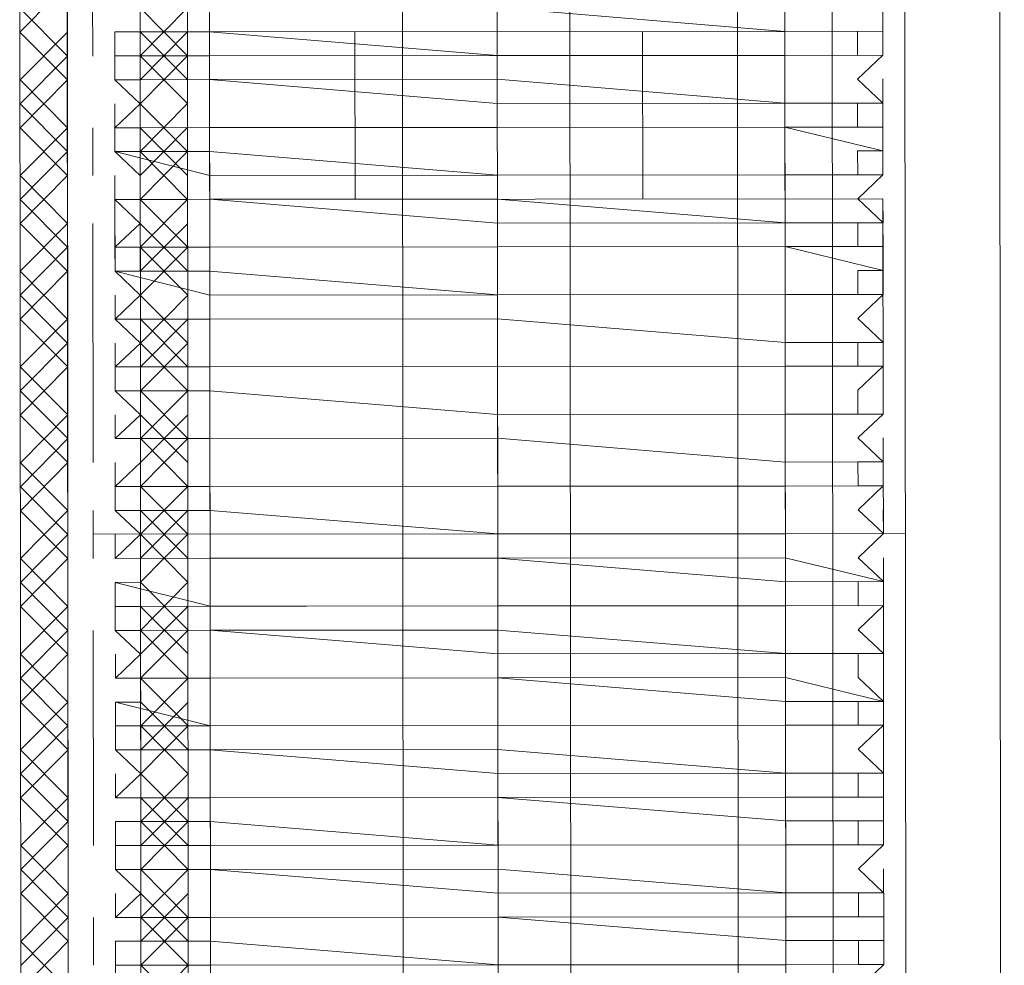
# Model space of a CAD drawing. Header units: inches. Extents: x -5850 to 5646, y 8947 to 13007.
# Tile 105 of 256: x -4096 to -4078, y 10572 to 10589. Entities that reach past the tile are written whole.
import ezdxf

# ---------------------------------------------------------------- set-up
doc = ezdxf.new("R2010")
doc.units = ezdxf.units.IN
doc.header["$MEASUREMENT"] = 0
doc.layers.add('at_Entity', color=7, linetype='Continuous')

msp = doc.modelspace()

# ---------------------------------------------------------------- linework, layer by layer
at = {"layer": 'at_Entity', "color": 7, "lineweight": 20}
for p, q in [((-4082.906, 10561.097), (-4083.653, 11398.29)), ((-4079.025, 11398.294), (-4078.223, 10500.273)), ((-4092.218, 10561.089), (-4092.903, 11328.164)), ((-4082.015, 10500.27), (-4082.754, 11328.173)), ((-4095.569, 10566.154), (-4095.593, 10594.031)), ((-4092.613, 10566.157), (-4092.638, 10594.034)), ((-4092.223, 10566.157), (-4092.248, 10594.034)), ((-4088.821, 10566.161), (-4088.846, 10594.037)), ((-4085.866, 10566.163), (-4085.89, 10594.04)), ((-4082.074, 10566.167), (-4082.099, 10594.043)), ((-4094.733, 10567.421), (-4094.756, 10593.19)), ((-4093.474, 10593.191), (-4093.451, 10567.422)), ((-4081.238, 10567.433), (-4081.261, 10593.202)), ((-4079.979, 10593.203), (-4079.956, 10567.434)), ((-4094.733, 10567.421), (-4094.756, 10592.766)), ((-4093.451, 10567.422), (-4093.473, 10592.767)), ((-4093.47, 10589.388), (-4093.47, 10588.964)), ((-4087.169, 10589.393), (-4082.094, 10588.974)), ((-4080.365, 10588.976), (-4080.366, 10589.399)), ((-4093.916, 10588.964), (-4092.243, 10588.965)), ((-4093.916, 10588.964), (-4093.916, 10588.54)), ((-4093.47, 10588.964), (-4093.916, 10588.964)), ((-4082.094, 10588.974), (-4092.243, 10588.965)), ((-4092.243, 10588.965), (-4092.222, 10565.31)), ((-4092.243, 10588.965), (-4087.168, 10588.546)), ((-4089.678, 10588.967), (-4089.675, 10586.012)), ((-4084.603, 10588.972), (-4084.601, 10586.016)), ((-4082.094, 10588.974), (-4080.365, 10588.976)), ((-4082.094, 10588.974), (-4082.073, 10565.319)), ((-4080.811, 10588.975), (-4080.365, 10588.976)), ((-4080.811, 10588.551), (-4080.811, 10588.975)), ((-4080.365, 10588.552), (-4080.365, 10588.976)), ((-4093.916, 10588.54), (-4092.243, 10588.541)), ((-4093.915, 10588.121), (-4093.916, 10588.54)), ((-4093.916, 10588.54), (-4093.47, 10588.54)), ((-4093.47, 10588.54), (-4093.469, 10588.122)), ((-4087.168, 10588.546), (-4092.243, 10588.541)), ((-4087.168, 10588.546), (-4082.094, 10588.55)), ((-4082.094, 10588.55), (-4087.168, 10588.546)), ((-4082.094, 10588.55), (-4080.365, 10588.552)), ((-4080.365, 10588.552), (-4082.094, 10588.55)), ((-4080.365, 10588.552), (-4080.811, 10588.551)), ((-4080.811, 10588.133), (-4080.365, 10588.552)), ((-4093.915, 10588.121), (-4092.242, 10588.123)), ((-4092.242, 10588.123), (-4093.915, 10588.121)), ((-4093.469, 10588.122), (-4093.915, 10588.121)), ((-4093.915, 10588.121), (-4093.469, 10587.698)), ((-4087.168, 10588.128), (-4092.242, 10588.123)), ((-4092.242, 10588.123), (-4087.167, 10587.704)), ((-4087.168, 10588.128), (-4082.093, 10587.708)), ((-4080.364, 10587.71), (-4080.811, 10588.133)), ((-4080.364, 10587.71), (-4080.365, 10588.134)), ((-4093.915, 10587.274), (-4093.915, 10587.698)), ((-4093.469, 10587.698), (-4093.915, 10587.274)), ((-4082.093, 10587.708), (-4087.167, 10587.704)), ((-4082.093, 10587.708), (-4080.364, 10587.71)), ((-4080.364, 10587.71), (-4082.093, 10587.708)), ((-4080.81, 10587.709), (-4080.364, 10587.71)), ((-4080.81, 10587.286), (-4080.81, 10587.709)), ((-4093.915, 10587.274), (-4092.242, 10587.275)), ((-4092.242, 10587.275), (-4093.915, 10587.274)), ((-4093.914, 10586.856), (-4093.915, 10587.274)), ((-4093.915, 10587.274), (-4093.468, 10587.274)), ((-4093.468, 10587.274), (-4093.468, 10586.856)), ((-4092.242, 10587.275), (-4087.167, 10587.28)), ((-4087.167, 10587.28), (-4092.242, 10587.275)), ((-4087.167, 10587.28), (-4082.092, 10587.284)), ((-4082.092, 10587.284), (-4087.167, 10587.28)), ((-4080.364, 10587.286), (-4082.092, 10587.284)), ((-4082.092, 10587.284), (-4080.363, 10586.868)), ((-4080.364, 10587.286), (-4080.81, 10587.286)), ((-4080.363, 10586.868), (-4080.364, 10587.286)), ((-4092.241, 10586.857), (-4093.914, 10586.856)), ((-4093.914, 10586.856), (-4092.241, 10586.433)), ((-4093.468, 10586.856), (-4093.914, 10586.856)), ((-4093.914, 10586.856), (-4093.468, 10586.432)), ((-4092.241, 10586.857), (-4087.166, 10586.438)), ((-4080.81, 10586.867), (-4080.363, 10586.868)), ((-4080.809, 10586.444), (-4080.81, 10586.867)), ((-4080.363, 10586.444), (-4080.363, 10586.868)), ((-4093.913, 10586.008), (-4093.914, 10586.432)), ((-4093.468, 10586.432), (-4093.467, 10586.008)), ((-4087.166, 10586.438), (-4092.241, 10586.433)), ((-4087.166, 10586.438), (-4082.092, 10586.442)), ((-4082.092, 10586.442), (-4087.166, 10586.438)), ((-4082.092, 10586.442), (-4080.363, 10586.444)), ((-4080.363, 10586.444), (-4082.092, 10586.442)), ((-4080.363, 10586.444), (-4080.809, 10586.444)), ((-4080.809, 10586.02), (-4080.363, 10586.444)), ((-4093.913, 10586.008), (-4092.24, 10586.01)), ((-4092.24, 10586.01), (-4093.913, 10586.008)), ((-4093.913, 10586.008), (-4092.631, 10586.009)), ((-4093.913, 10586.008), (-4093.912, 10584.742)), ((-4093.467, 10586.008), (-4093.913, 10586.008)), ((-4093.913, 10586.008), (-4093.467, 10585.585)), ((-4080.363, 10586.02), (-4092.631, 10586.009)), ((-4087.166, 10586.014), (-4092.24, 10586.01)), ((-4092.24, 10586.01), (-4087.166, 10585.59)), ((-4087.166, 10586.014), (-4082.091, 10585.595)), ((-4080.362, 10585.596), (-4080.809, 10586.02)), ((-4080.363, 10586.02), (-4080.362, 10584.754)), ((-4080.362, 10585.596), (-4080.363, 10586.02)), ((-4093.467, 10585.585), (-4093.913, 10585.166)), ((-4093.913, 10585.166), (-4093.913, 10585.584)), ((-4082.091, 10585.595), (-4087.166, 10585.59)), ((-4082.091, 10585.595), (-4080.362, 10585.596)), ((-4080.362, 10585.596), (-4082.091, 10585.595)), ((-4080.808, 10585.178), (-4080.808, 10585.596)), ((-4080.808, 10585.596), (-4080.362, 10585.596)), ((-4093.913, 10585.166), (-4092.24, 10585.167)), ((-4092.24, 10585.167), (-4093.913, 10585.166)), ((-4093.912, 10584.742), (-4093.913, 10585.166)), ((-4093.913, 10585.166), (-4093.467, 10585.166)), ((-4093.467, 10585.166), (-4093.466, 10584.743)), ((-4092.24, 10585.167), (-4087.165, 10585.172)), ((-4087.165, 10585.172), (-4092.24, 10585.167)), ((-4087.165, 10585.172), (-4082.091, 10585.177)), ((-4082.091, 10585.177), (-4087.165, 10585.172)), ((-4080.362, 10585.178), (-4082.091, 10585.177)), ((-4082.091, 10585.177), (-4080.362, 10584.754)), ((-4080.362, 10585.178), (-4080.808, 10585.178)), ((-4080.362, 10584.754), (-4080.362, 10585.178)), ((-4092.239, 10584.744), (-4093.912, 10584.742)), ((-4093.466, 10584.743), (-4093.912, 10584.742)), ((-4093.912, 10584.742), (-4092.239, 10584.32)), ((-4093.912, 10584.742), (-4093.466, 10584.319)), ((-4092.239, 10584.744), (-4087.164, 10584.324)), ((-4080.807, 10584.33), (-4080.808, 10584.754)), ((-4080.808, 10584.754), (-4080.362, 10584.754)), ((-4080.361, 10584.33), (-4080.362, 10584.754)), ((-4093.911, 10583.895), (-4093.912, 10584.318)), ((-4093.466, 10584.319), (-4093.911, 10583.895)), ((-4087.164, 10584.324), (-4092.239, 10584.32)), ((-4087.164, 10584.324), (-4082.09, 10584.329)), ((-4082.09, 10584.329), (-4087.164, 10584.324)), ((-4082.09, 10584.329), (-4080.361, 10584.33)), ((-4080.361, 10584.33), (-4082.09, 10584.329)), ((-4080.361, 10584.33), (-4080.807, 10584.33)), ((-4080.807, 10583.906), (-4080.361, 10584.33)), ((-4093.911, 10583.895), (-4092.239, 10583.896)), ((-4092.239, 10583.896), (-4093.911, 10583.895)), ((-4093.911, 10583.895), (-4093.465, 10583.471)), ((-4092.239, 10583.896), (-4087.164, 10583.901)), ((-4087.164, 10583.901), (-4092.239, 10583.896)), ((-4087.164, 10583.901), (-4082.089, 10583.481)), ((-4082.089, 10583.481), (-4087.164, 10583.901)), ((-4080.36, 10583.483), (-4080.807, 10583.906)), ((-4080.36, 10583.483), (-4080.361, 10583.907)), ((-4093.911, 10583.053), (-4093.911, 10583.471)), ((-4093.465, 10583.471), (-4093.911, 10583.053)), ((-4082.089, 10583.481), (-4080.36, 10583.483)), ((-4080.36, 10583.483), (-4082.089, 10583.481)), ((-4080.807, 10583.482), (-4080.36, 10583.483)), ((-4080.806, 10583.064), (-4080.807, 10583.482)), ((-4080.36, 10583.065), (-4080.36, 10583.483)), ((-4093.911, 10583.053), (-4092.238, 10583.054)), ((-4092.238, 10583.054), (-4093.911, 10583.053)), ((-4093.911, 10583.053), (-4093.465, 10583.053)), ((-4093.465, 10583.053), (-4093.464, 10582.629)), ((-4092.238, 10583.054), (-4087.163, 10583.059)), ((-4092.238, 10583.054), (-4087.163, 10583.059)), ((-4087.163, 10583.059), (-4082.089, 10583.063)), ((-4082.089, 10583.063), (-4087.163, 10583.059)), ((-4082.089, 10583.063), (-4080.36, 10583.065)), ((-4080.36, 10583.065), (-4082.089, 10583.063)), ((-4080.36, 10583.065), (-4080.806, 10583.064)), ((-4080.806, 10582.64), (-4080.36, 10583.065)), ((-4093.91, 10582.629), (-4093.911, 10583.053)), ((-4093.91, 10582.629), (-4092.237, 10582.63)), ((-4092.237, 10582.63), (-4093.91, 10582.629)), ((-4093.464, 10582.629), (-4093.91, 10582.629)), ((-4093.91, 10582.629), (-4093.464, 10582.205)), ((-4092.237, 10582.63), (-4087.163, 10582.211)), ((-4087.163, 10582.211), (-4092.237, 10582.63)), ((-4080.805, 10582.217), (-4080.806, 10582.64)), ((-4080.359, 10582.217), (-4080.36, 10582.641)), ((-4093.91, 10581.787), (-4093.91, 10582.205)), ((-4093.464, 10582.205), (-4093.91, 10581.787)), ((-4087.163, 10582.211), (-4082.088, 10582.215)), ((-4082.088, 10582.215), (-4087.163, 10582.211)), ((-4082.088, 10582.215), (-4080.359, 10582.217)), ((-4080.359, 10582.217), (-4082.088, 10582.215)), ((-4080.359, 10582.217), (-4080.805, 10582.217)), ((-4080.805, 10581.798), (-4080.359, 10582.217)), ((-4093.91, 10581.787), (-4092.237, 10581.788)), ((-4092.237, 10581.788), (-4093.91, 10581.787)), ((-4093.91, 10581.787), (-4093.463, 10581.787)), ((-4093.463, 10581.787), (-4093.463, 10581.363)), ((-4092.237, 10581.788), (-4087.162, 10581.793)), ((-4087.162, 10581.793), (-4092.237, 10581.788)), ((-4087.162, 10581.793), (-4082.087, 10581.373)), ((-4082.087, 10581.373), (-4087.162, 10581.793)), ((-4080.359, 10581.375), (-4080.805, 10581.798)), ((-4080.359, 10581.375), (-4080.359, 10581.799)), ((-4093.909, 10580.939), (-4093.909, 10581.363)), ((-4093.463, 10581.363), (-4093.909, 10580.939)), ((-4082.087, 10581.373), (-4080.359, 10581.375)), ((-4080.359, 10581.375), (-4082.087, 10581.373)), ((-4080.804, 10580.951), (-4080.805, 10581.375)), ((-4080.805, 10581.375), (-4080.359, 10581.375)), ((-4080.358, 10580.951), (-4080.359, 10581.375)), ((-4093.909, 10580.939), (-4092.236, 10580.941)), ((-4092.236, 10580.941), (-4093.909, 10580.939)), ((-4093.908, 10580.515), (-4093.909, 10580.939)), ((-4093.909, 10580.939), (-4093.463, 10580.939)), ((-4093.463, 10580.939), (-4093.462, 10580.516)), ((-4092.236, 10580.941), (-4087.161, 10580.945)), ((-4092.236, 10580.941), (-4087.161, 10580.945)), ((-4087.161, 10580.945), (-4082.087, 10580.95)), ((-4082.087, 10580.95), (-4087.161, 10580.945)), ((-4082.087, 10580.95), (-4080.358, 10580.951)), ((-4080.358, 10580.951), (-4082.087, 10580.95)), ((-4080.358, 10580.951), (-4080.804, 10580.951)), ((-4080.804, 10580.527), (-4080.358, 10580.951)), ((-4093.908, 10580.515), (-4092.236, 10580.517)), ((-4092.236, 10580.517), (-4093.908, 10580.515)), ((-4093.462, 10580.516), (-4093.908, 10580.515)), ((-4093.908, 10580.515), (-4093.462, 10580.097)), ((-4092.236, 10580.517), (-4087.161, 10580.103)), ((-4092.236, 10580.517), (-4087.161, 10580.103)), ((-4080.357, 10580.109), (-4080.804, 10580.527)), ((-4080.357, 10580.109), (-4080.358, 10580.527)), ((-4087.161, 10580.103), (-4082.086, 10580.108)), ((-4082.086, 10580.108), (-4087.161, 10580.103)), ((-4082.086, 10580.108), (-4080.357, 10580.109)), ((-4080.357, 10580.109), (-4082.086, 10580.108)), ((-4080.803, 10579.685), (-4080.357, 10580.109)), ((-4093.908, 10579.673), (-4093.908, 10580.097)), ((-4093.462, 10580.097), (-4093.908, 10579.673)), ((-4093.908, 10579.673), (-4092.235, 10579.675)), ((-4092.235, 10579.675), (-4093.908, 10579.673)), ((-4093.908, 10579.673), (-4093.462, 10579.674)), ((-4093.462, 10579.674), (-4093.461, 10579.25)), ((-4092.235, 10579.675), (-4087.16, 10579.679)), ((-4087.16, 10579.679), (-4092.235, 10579.675)), ((-4082.086, 10579.684), (-4087.16, 10579.679)), ((-4087.16, 10579.679), (-4082.085, 10579.26)), ((-4082.086, 10579.684), (-4080.357, 10579.262)), ((-4080.357, 10579.262), (-4080.803, 10579.685)), ((-4080.357, 10579.262), (-4080.357, 10579.685)), ((-4093.461, 10579.25), (-4093.907, 10579.249)), ((-4093.907, 10579.249), (-4092.234, 10578.827)), ((-4093.907, 10579.249), (-4093.907, 10578.826)), ((-4080.357, 10579.262), (-4082.085, 10579.26)), ((-4080.803, 10579.261), (-4080.357, 10579.262)), ((-4080.802, 10578.837), (-4080.803, 10579.261)), ((-4080.356, 10578.838), (-4080.357, 10579.262)), ((-4087.159, 10578.832), (-4093.907, 10578.826)), ((-4093.907, 10578.402), (-4093.907, 10578.826)), ((-4093.907, 10578.826), (-4093.461, 10578.826)), ((-4093.461, 10578.826), (-4093.46, 10578.402)), ((-4092.234, 10578.827), (-4087.159, 10578.832)), ((-4087.159, 10578.832), (-4082.085, 10578.836)), ((-4087.159, 10578.832), (-4082.085, 10578.836)), ((-4082.085, 10578.836), (-4080.356, 10578.838)), ((-4080.356, 10578.838), (-4082.085, 10578.836)), ((-4080.356, 10578.838), (-4080.802, 10578.837)), ((-4080.802, 10578.414), (-4080.356, 10578.838)), ((-4093.907, 10578.402), (-4092.234, 10578.403)), ((-4092.234, 10578.403), (-4093.907, 10578.402)), ((-4093.46, 10578.402), (-4093.907, 10578.402)), ((-4093.907, 10578.402), (-4093.46, 10577.984)), ((-4092.234, 10578.403), (-4087.159, 10578.408)), ((-4092.234, 10578.403), (-4087.159, 10577.99)), ((-4087.159, 10578.408), (-4082.084, 10577.994)), ((-4080.356, 10577.996), (-4080.802, 10578.414)), ((-4080.356, 10577.996), (-4080.356, 10578.414)), ((-4093.906, 10577.56), (-4093.906, 10577.984)), ((-4093.46, 10577.984), (-4093.906, 10577.56)), ((-4082.084, 10577.994), (-4087.159, 10577.99)), ((-4082.084, 10577.994), (-4080.356, 10577.996)), ((-4080.356, 10577.996), (-4082.084, 10577.994)), ((-4080.802, 10577.995), (-4080.356, 10577.996)), ((-4080.801, 10577.571), (-4080.802, 10577.995)), ((-4093.906, 10577.56), (-4092.233, 10577.561)), ((-4092.233, 10577.561), (-4093.906, 10577.56)), ((-4093.906, 10577.56), (-4093.46, 10577.56)), ((-4093.46, 10577.56), (-4093.459, 10577.136)), ((-4092.233, 10577.561), (-4087.158, 10577.566)), ((-4092.233, 10577.561), (-4087.158, 10577.566)), ((-4082.084, 10577.57), (-4087.158, 10577.566)), ((-4087.158, 10577.566), (-4082.083, 10577.147)), ((-4082.084, 10577.57), (-4080.355, 10577.148)), ((-4080.355, 10577.148), (-4080.801, 10577.571)), ((-4080.355, 10577.148), (-4080.355, 10577.572)), ((-4080.355, 10577.148), (-4082.083, 10577.147)), ((-4080.8, 10576.729), (-4080.801, 10577.148)), ((-4080.801, 10577.148), (-4080.355, 10577.148)), ((-4080.354, 10576.73), (-4080.355, 10577.148)), ((-4093.905, 10577.136), (-4092.232, 10576.719)), ((-4093.905, 10577.136), (-4093.905, 10576.718)), ((-4093.459, 10577.136), (-4093.905, 10577.136)), ((-4092.232, 10576.719), (-4093.905, 10576.718)), ((-4093.905, 10576.294), (-4093.905, 10576.718)), ((-4093.905, 10576.718), (-4093.459, 10576.718)), ((-4093.459, 10576.718), (-4093.459, 10576.294)), ((-4092.232, 10576.719), (-4087.158, 10576.724)), ((-4092.232, 10576.719), (-4087.158, 10576.724)), ((-4087.158, 10576.724), (-4082.083, 10576.728)), ((-4082.083, 10576.728), (-4087.158, 10576.724)), ((-4082.083, 10576.728), (-4080.354, 10576.73)), ((-4080.354, 10576.73), (-4082.083, 10576.728)), ((-4080.354, 10576.73), (-4080.8, 10576.729)), ((-4080.8, 10576.306), (-4080.354, 10576.73)), ((-4093.905, 10576.294), (-4092.232, 10576.295)), ((-4092.232, 10576.295), (-4093.905, 10576.294)), ((-4093.459, 10576.294), (-4093.905, 10576.294)), ((-4093.905, 10576.294), (-4093.458, 10575.871)), ((-4087.157, 10576.3), (-4092.232, 10576.295)), ((-4092.232, 10576.295), (-4087.157, 10575.876)), ((-4087.157, 10576.3), (-4082.082, 10575.881)), ((-4080.354, 10575.882), (-4080.8, 10576.306)), ((-4080.354, 10575.882), (-4080.354, 10576.306)), ((-4093.458, 10575.871), (-4093.904, 10575.446)), ((-4093.904, 10575.446), (-4093.904, 10575.87)), ((-4082.082, 10575.881), (-4087.157, 10575.876)), ((-4082.082, 10575.881), (-4080.354, 10575.882)), ((-4080.354, 10575.882), (-4082.082, 10575.881)), ((-4080.799, 10575.458), (-4080.8, 10575.882)), ((-4080.8, 10575.882), (-4080.354, 10575.882)), ((-4093.904, 10575.446), (-4092.231, 10575.448)), ((-4092.231, 10575.448), (-4093.904, 10575.446)), ((-4093.904, 10575.446), (-4093.458, 10575.447)), ((-4093.458, 10575.447), (-4093.457, 10575.028)), ((-4092.231, 10575.448), (-4087.156, 10575.452)), ((-4092.231, 10575.448), (-4087.156, 10575.452)), ((-4082.082, 10575.457), (-4087.156, 10575.452)), ((-4087.156, 10575.452), (-4082.082, 10575.039)), ((-4082.082, 10575.457), (-4080.353, 10575.458)), ((-4080.353, 10575.458), (-4080.799, 10575.458)), ((-4080.353, 10575.04), (-4080.353, 10575.458)), ((-4093.904, 10575.028), (-4092.231, 10575.03)), ((-4093.904, 10575.028), (-4093.903, 10574.604)), ((-4093.457, 10575.028), (-4093.904, 10575.028)), ((-4092.231, 10575.03), (-4087.156, 10574.61)), ((-4082.082, 10575.039), (-4080.353, 10575.04)), ((-4080.799, 10574.616), (-4080.799, 10575.04)), ((-4080.799, 10575.04), (-4080.353, 10575.04)), ((-4080.352, 10574.616), (-4080.353, 10575.04)), ((-4093.903, 10574.604), (-4092.23, 10574.606)), ((-4093.903, 10574.604), (-4093.457, 10574.605)), ((-4093.903, 10574.18), (-4093.903, 10574.604)), ((-4093.457, 10574.605), (-4093.457, 10574.181)), ((-4087.156, 10574.61), (-4092.23, 10574.606)), ((-4087.156, 10574.61), (-4082.081, 10574.615)), ((-4082.081, 10574.615), (-4087.156, 10574.61)), ((-4082.081, 10574.615), (-4080.352, 10574.616)), ((-4080.352, 10574.616), (-4082.081, 10574.615)), ((-4080.352, 10574.616), (-4080.799, 10574.616)), ((-4080.798, 10574.192), (-4080.352, 10574.616)), ((-4093.903, 10574.18), (-4092.23, 10574.182)), ((-4092.23, 10574.182), (-4093.903, 10574.18)), ((-4093.457, 10574.181), (-4093.903, 10574.18)), ((-4093.903, 10574.18), (-4093.456, 10573.757)), ((-4087.155, 10574.186), (-4092.23, 10574.182)), ((-4092.23, 10574.182), (-4087.155, 10573.763)), ((-4087.155, 10574.186), (-4082.08, 10573.767)), ((-4080.352, 10573.769), (-4080.798, 10574.192)), ((-4080.352, 10573.769), (-4080.352, 10574.193)), ((-4093.902, 10573.333), (-4093.902, 10573.757)), ((-4093.456, 10573.757), (-4093.902, 10573.333)), ((-4082.08, 10573.767), (-4087.155, 10573.763)), ((-4082.08, 10573.767), (-4080.352, 10573.769)), ((-4080.352, 10573.769), (-4082.08, 10573.767)), ((-4080.798, 10573.768), (-4080.352, 10573.769)), ((-4080.797, 10573.345), (-4080.798, 10573.768)), ((-4093.902, 10573.333), (-4092.229, 10573.334)), ((-4092.229, 10573.334), (-4093.902, 10573.333)), ((-4093.902, 10573.333), (-4093.456, 10573.333)), ((-4093.456, 10573.333), (-4093.456, 10572.915)), ((-4092.229, 10573.334), (-4087.155, 10573.339)), ((-4092.229, 10573.334), (-4087.155, 10573.339)), ((-4082.08, 10573.343), (-4087.155, 10573.339)), ((-4087.155, 10573.339), (-4082.08, 10572.925)), ((-4082.08, 10573.343), (-4080.351, 10573.345)), ((-4080.351, 10573.345), (-4080.797, 10573.345)), ((-4080.351, 10572.927), (-4080.351, 10573.345)), ((-4093.902, 10572.915), (-4092.229, 10572.916)), ((-4093.902, 10572.915), (-4093.901, 10572.491)), ((-4093.456, 10572.915), (-4093.902, 10572.915)), ((-4092.229, 10572.916), (-4087.154, 10572.497)), ((-4082.08, 10572.925), (-4080.351, 10572.927)), ((-4080.797, 10572.926), (-4080.351, 10572.927)), ((-4080.797, 10572.502), (-4080.797, 10572.926)), ((-4080.351, 10572.503), (-4080.351, 10572.927)), ((-4093.901, 10572.491), (-4092.228, 10572.492)), ((-4093.901, 10572.067), (-4093.901, 10572.491)), ((-4093.901, 10572.491), (-4093.455, 10572.491)), ((-4093.455, 10572.491), (-4093.455, 10572.067)), ((-4092.228, 10572.492), (-4087.154, 10572.497)), ((-4087.154, 10572.497), (-4082.079, 10572.501)), ((-4082.079, 10572.501), (-4087.154, 10572.497)), ((-4082.079, 10572.501), (-4080.351, 10572.503)), ((-4080.351, 10572.503), (-4082.079, 10572.501)), ((-4080.351, 10572.503), (-4080.797, 10572.502)), ((-4080.796, 10572.079), (-4080.351, 10572.503))]:
    msp.add_line(p, q, dxfattribs=at)
at = {"layer": 'at_Entity', "color": 3, "lineweight": 20}
for p, q in [((-4094.306, 10588.539), (-4094.31, 10592.766)), ((-4080.369, 10592.779), (-4080.365, 10588.976)), ((-4087.17, 10591.083), (-4087.167, 10586.862)), ((-4095.589, 10588.962), (-4094.753, 10589.81)), ((-4095.589, 10589.386), (-4094.752, 10588.539)), ((-4093.47, 10588.54), (-4092.634, 10589.388)), ((-4093.47, 10589.388), (-4092.633, 10588.541)), ((-4087.169, 10589.393), (-4087.168, 10588.546)), ((-4095.589, 10588.962), (-4094.752, 10588.121)), ((-4095.588, 10588.12), (-4094.752, 10588.963)), ((-4093.47, 10588.964), (-4092.633, 10588.123)), ((-4093.469, 10588.122), (-4092.633, 10588.965)), ((-4095.588, 10587.696), (-4094.752, 10588.539)), ((-4093.47, 10588.54), (-4092.632, 10587.699)), ((-4093.469, 10587.698), (-4092.633, 10588.541)), ((-4087.167, 10587.704), (-4087.168, 10588.546)), ((-4095.588, 10588.12), (-4094.751, 10587.273)), ((-4095.587, 10587.272), (-4094.752, 10588.121)), ((-4080.365, 10588.134), (-4080.364, 10587.286)), ((-4095.588, 10587.696), (-4094.751, 10586.855)), ((-4093.469, 10587.698), (-4092.632, 10586.857)), ((-4093.468, 10586.856), (-4092.632, 10587.699)), ((-4087.167, 10587.28), (-4087.167, 10587.704)), ((-4087.167, 10587.704), (-4087.166, 10586.014)), ((-4095.587, 10586.43), (-4094.751, 10587.273)), ((-4095.587, 10587.272), (-4094.75, 10586.431)), ((-4094.304, 10586.431), (-4094.305, 10587.274)), ((-4093.468, 10586.432), (-4092.632, 10587.275)), ((-4093.468, 10587.274), (-4092.631, 10586.433)), ((-4095.586, 10586.007), (-4094.751, 10586.855)), ((-4093.468, 10586.856), (-4092.631, 10586.009)), ((-4093.467, 10586.008), (-4092.632, 10586.857)), ((-4095.587, 10586.43), (-4094.749, 10585.583)), ((-4095.586, 10585.583), (-4094.75, 10586.431)), ((-4095.586, 10586.007), (-4094.749, 10585.165)), ((-4093.467, 10585.166), (-4092.631, 10586.009)), ((-4093.467, 10586.008), (-4092.63, 10585.167)), ((-4087.166, 10586.014), (-4087.166, 10585.59)), ((-4087.166, 10586.014), (-4087.165, 10585.172)), ((-4087.166, 10585.59), (-4087.166, 10586.014)), ((-4080.363, 10586.02), (-4080.359, 10582.217)), ((-4095.586, 10585.583), (-4094.749, 10584.741)), ((-4095.585, 10584.741), (-4094.749, 10585.583)), ((-4094.3, 10581.363), (-4094.303, 10585.584)), ((-4093.467, 10585.585), (-4092.63, 10584.743)), ((-4093.466, 10584.743), (-4092.63, 10585.585)), ((-4087.164, 10583.901), (-4087.166, 10585.59)), ((-4095.585, 10584.317), (-4094.749, 10585.165)), ((-4093.467, 10585.166), (-4092.629, 10584.32)), ((-4093.466, 10584.319), (-4092.63, 10585.167)), ((-4095.585, 10584.741), (-4094.748, 10583.894)), ((-4095.584, 10583.893), (-4094.749, 10584.741)), ((-4087.164, 10584.324), (-4087.165, 10584.748)), ((-4095.585, 10584.317), (-4094.748, 10583.47)), ((-4093.466, 10584.319), (-4092.629, 10583.472)), ((-4093.465, 10583.471), (-4092.629, 10584.32)), ((-4095.584, 10583.051), (-4094.748, 10583.894)), ((-4095.584, 10583.893), (-4094.747, 10583.052)), ((-4093.465, 10583.053), (-4092.629, 10583.896)), ((-4093.465, 10583.895), (-4092.628, 10583.054)), ((-4087.164, 10583.901), (-4087.163, 10583.059)), ((-4087.164, 10583.901), (-4087.164, 10583.477)), ((-4087.164, 10583.901), (-4087.161, 10580.103)), ((-4095.583, 10582.627), (-4094.748, 10583.47)), ((-4093.465, 10583.471), (-4092.628, 10582.63)), ((-4093.464, 10582.629), (-4092.629, 10583.472)), ((-4087.163, 10583.059), (-4087.164, 10583.477)), ((-4087.164, 10583.477), (-4087.163, 10583.059)), ((-4087.163, 10583.059), (-4087.162, 10581.793)), ((-4095.584, 10583.051), (-4094.746, 10582.204)), ((-4095.583, 10582.203), (-4094.747, 10583.052)), ((-4095.583, 10582.627), (-4094.746, 10581.786)), ((-4093.464, 10582.629), (-4092.627, 10581.788)), ((-4093.463, 10581.787), (-4092.628, 10582.63)), ((-4087.163, 10582.211), (-4087.163, 10582.635)), ((-4095.583, 10582.203), (-4094.746, 10581.362)), ((-4095.582, 10581.361), (-4094.746, 10582.204)), ((-4093.464, 10582.205), (-4092.627, 10581.364)), ((-4093.463, 10581.363), (-4092.627, 10582.206)), ((-4087.162, 10581.793), (-4087.163, 10582.211)), ((-4095.582, 10580.938), (-4094.746, 10581.786)), ((-4093.463, 10580.939), (-4092.627, 10581.788)), ((-4093.463, 10581.787), (-4092.626, 10580.94)), ((-4087.162, 10581.793), (-4087.161, 10580.945)), ((-4095.582, 10581.361), (-4094.745, 10580.515)), ((-4095.581, 10580.514), (-4094.746, 10581.362)), ((-4087.161, 10580.945), (-4087.162, 10581.369)), ((-4087.161, 10580.945), (-4087.162, 10581.369)), ((-4080.359, 10581.375), (-4080.357, 10580.109)), ((-4095.582, 10580.938), (-4094.745, 10580.096)), ((-4093.463, 10580.939), (-4092.626, 10580.098)), ((-4093.462, 10580.097), (-4092.626, 10580.94)), ((-4087.159, 10578.832), (-4087.161, 10580.945)), ((-4095.581, 10579.672), (-4094.745, 10580.515)), ((-4095.581, 10580.514), (-4094.744, 10579.672)), ((-4094.298, 10579.673), (-4094.299, 10580.515)), ((-4093.462, 10579.674), (-4092.626, 10580.516)), ((-4093.462, 10580.516), (-4092.625, 10579.674)), ((-4087.161, 10580.103), (-4087.161, 10580.521)), ((-4079.967, 10580.109), (-4094.298, 10580.097)), ((-4087.16, 10579.679), (-4087.161, 10580.103)), ((-4095.58, 10579.248), (-4094.745, 10580.096)), ((-4093.462, 10580.097), (-4092.625, 10579.251)), ((-4093.461, 10579.25), (-4092.626, 10580.098)), ((-4095.581, 10579.672), (-4094.743, 10578.825)), ((-4095.58, 10578.824), (-4094.744, 10579.672)), ((-4095.58, 10579.248), (-4094.743, 10578.401)), ((-4093.461, 10579.25), (-4092.624, 10578.403)), ((-4093.46, 10578.402), (-4092.625, 10579.251)), ((-4080.357, 10579.262), (-4080.353, 10575.04)), ((-4095.58, 10578.824), (-4094.743, 10577.983)), ((-4095.579, 10577.982), (-4094.743, 10578.825)), ((-4093.461, 10578.826), (-4092.624, 10577.985)), ((-4093.46, 10577.984), (-4092.624, 10578.827)), ((-4087.159, 10578.832), (-4087.159, 10578.408)), ((-4087.159, 10578.832), (-4087.159, 10577.99)), ((-4095.579, 10577.558), (-4094.743, 10578.401)), ((-4094.294, 10574.604), (-4094.297, 10578.401)), ((-4093.46, 10577.56), (-4092.624, 10578.403)), ((-4093.46, 10578.402), (-4092.623, 10577.561)), ((-4087.159, 10577.99), (-4087.159, 10578.408)), ((-4087.159, 10578.408), (-4087.159, 10577.99)), ((-4095.579, 10577.982), (-4094.742, 10577.135)), ((-4095.578, 10577.134), (-4094.743, 10577.983)), ((-4087.159, 10577.99), (-4087.158, 10577.566)), ((-4087.158, 10577.566), (-4087.159, 10577.99)), ((-4087.159, 10577.99), (-4087.158, 10577.566)), ((-4095.579, 10577.558), (-4094.742, 10576.717)), ((-4093.46, 10577.56), (-4092.622, 10576.719)), ((-4093.459, 10576.718), (-4092.623, 10577.561)), ((-4087.158, 10577.566), (-4087.158, 10576.724)), ((-4095.578, 10576.292), (-4094.742, 10577.135)), ((-4095.578, 10577.134), (-4094.741, 10576.293)), ((-4093.459, 10576.294), (-4092.623, 10577.137)), ((-4093.459, 10577.136), (-4092.622, 10576.295)), ((-4087.158, 10577.142), (-4087.154, 10572.921)), ((-4087.158, 10576.724), (-4087.158, 10577.142)), ((-4095.577, 10575.869), (-4094.742, 10576.717)), ((-4093.459, 10576.718), (-4092.622, 10575.871)), ((-4093.458, 10575.871), (-4092.622, 10576.719)), ((-4087.158, 10576.724), (-4087.157, 10576.3)), ((-4095.578, 10576.292), (-4094.74, 10575.446)), ((-4095.577, 10575.445), (-4094.741, 10576.293)), ((-4087.157, 10576.3), (-4087.157, 10575.876)), ((-4095.577, 10575.869), (-4094.74, 10575.027)), ((-4093.458, 10575.871), (-4092.621, 10575.029)), ((-4093.457, 10575.028), (-4092.622, 10575.871)), ((-4087.157, 10575.876), (-4087.156, 10575.452)), ((-4087.156, 10575.452), (-4087.157, 10575.876)), ((-4095.577, 10575.445), (-4094.74, 10574.604)), ((-4095.576, 10574.603), (-4094.74, 10575.446)), ((-4093.458, 10575.447), (-4092.621, 10574.605)), ((-4093.457, 10574.605), (-4092.621, 10575.447)), ((-4087.156, 10575.452), (-4087.156, 10575.034)), ((-4095.576, 10574.179), (-4094.74, 10575.027)), ((-4093.457, 10574.181), (-4092.621, 10575.029)), ((-4093.457, 10575.028), (-4092.62, 10574.182)), ((-4087.156, 10574.61), (-4087.156, 10575.034)), ((-4087.155, 10574.186), (-4087.156, 10575.034)), ((-4095.576, 10574.603), (-4094.739, 10573.756)), ((-4095.575, 10573.755), (-4094.74, 10574.604)), ((-4095.576, 10574.179), (-4094.739, 10573.332)), ((-4093.457, 10574.181), (-4092.619, 10573.334)), ((-4093.456, 10573.333), (-4092.62, 10574.182)), ((-4087.155, 10574.186), (-4087.155, 10573.763)), ((-4080.352, 10574.193), (-4080.351, 10573.345)), ((-4095.575, 10572.913), (-4094.739, 10573.756)), ((-4095.575, 10573.755), (-4094.738, 10572.914)), ((-4093.456, 10572.915), (-4092.62, 10573.758)), ((-4093.456, 10573.757), (-4092.619, 10572.916)), ((-4087.155, 10573.763), (-4087.155, 10573.339)), ((-4095.574, 10572.489), (-4094.739, 10573.332)), ((-4094.292, 10572.49), (-4094.292, 10573.332)), ((-4093.456, 10573.333), (-4092.619, 10572.492)), ((-4093.455, 10572.491), (-4092.619, 10573.334)), ((-4087.155, 10573.339), (-4087.154, 10572.497)), ((-4087.155, 10573.339), (-4087.154, 10572.921)), ((-4095.575, 10572.913), (-4094.737, 10572.066)), ((-4095.574, 10572.065), (-4094.738, 10572.914)), ((-4087.154, 10572.497), (-4087.154, 10572.921)), ((-4087.154, 10572.921), (-4087.154, 10572.497)), ((-4093.455, 10572.491), (-4092.618, 10571.65)), ((-4093.454, 10571.649), (-4092.619, 10572.492)), ((-4087.154, 10572.497), (-4087.153, 10572.073))]:
    msp.add_line(p, q, dxfattribs=at)

doc.saveas('drawing.dxf')
